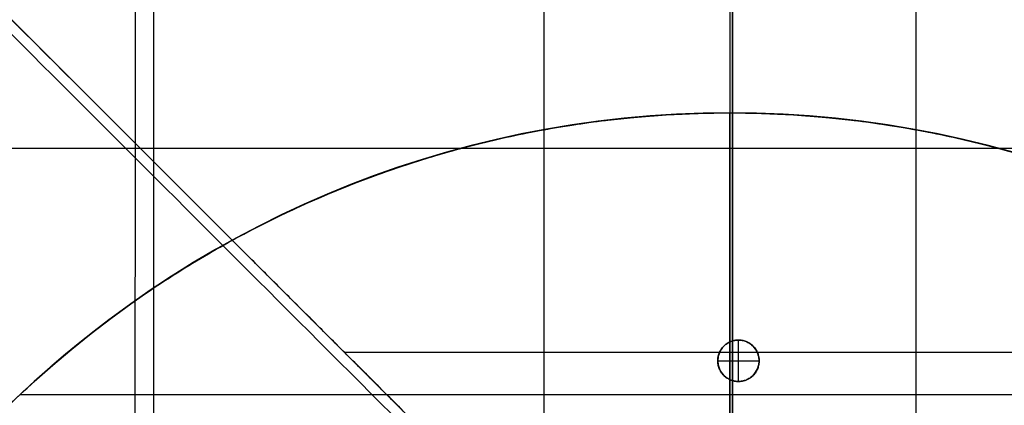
# Model space of a CAD drawing. Header units: millimetres. Extents: x -346 to 346, y -260 to 459.
# Tile 22 of 33: x -34 to 13, y 182 to 201. Entities that reach past the tile are written whole.
import ezdxf

# ---------------------------------------------------------------- set-up
doc = ezdxf.new("R2010")
doc.units = ezdxf.units.MM
doc.layers.add('Layer 01', color=7, linetype='Continuous', true_color=0x000000)

# ---------------------------------------------------------------- blocks, each defined once
blk = doc.blocks.new('Note Lounge Chairs v8')
at = {"layer": 'Layer 01', "color": 254, "true_color": 0xcad1ee}
for points, knots in [([(-28.33514949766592, 389.5915540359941, -139.6460977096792), (-28.29534685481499, 388.3307486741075, -130.5623176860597), (-28.15184013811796, 386.0154542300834, -111.7104710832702), (-27.99704883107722, 383.8904964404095, -92.98433142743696), (-27.94596159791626, 382.8200277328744, -84.02625835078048), (-27.84378713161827, 380.6790903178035, -66.11011219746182), (-27.84684634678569, 378.5061936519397, -49.81395304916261), (-27.84990553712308, 376.3209416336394, -33.15906477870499), (-27.85143513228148, 375.228315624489, -24.8316206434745), (-27.85449431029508, 373.0368859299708, -7.997367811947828), (-27.85755350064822, 370.8280269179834, 9.089648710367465), (-27.8590831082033, 369.7179715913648, 17.66985653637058)], [0, 0, 0, 0, 1, 2, 2, 2, 3, 3, 3, 4, 5, 5, 5, 5]), ([(-9.32641322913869, 388.8495412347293, -140.0219926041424), (-9.298199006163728, 387.5781967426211, -130.9214047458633), (-9.19731741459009, 385.2418953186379, -112.0364028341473), (-9.088585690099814, 383.0958359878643, -93.18377732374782), (-9.05252133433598, 382.0147335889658, -84.11556586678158), (-8.98039262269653, 379.852528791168, -65.97914295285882), (-8.981469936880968, 377.658033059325, -49.27512523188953), (-8.98254724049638, 375.4514478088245, -32.39953196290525), (-8.983085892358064, 374.3481551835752, -23.96173532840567), (-8.984163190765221, 372.1355251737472, -7.000354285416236), (-8.985240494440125, 369.9046021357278, 10.12671370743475), (-8.985779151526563, 368.7830164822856, 18.73019729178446)], [0, 0, 0, 0, 1, 2, 2, 2, 3, 3, 3, 4, 5, 5, 5, 5]), ([(9.327027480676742, 388.8495412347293, -140.0219926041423), (9.29881325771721, 387.5781967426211, -130.9214047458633), (9.197931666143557, 385.2418953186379, -112.0364028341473), (9.089199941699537, 383.0958359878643, -93.18377732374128), (9.053135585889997, 382.0147335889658, -84.1155658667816), (8.981006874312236, 379.852528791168, -65.97914295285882), (8.982084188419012, 377.658033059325, -49.27512523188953), (8.983161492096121, 375.4514478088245, -32.39953196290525), (8.983700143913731, 374.3481551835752, -23.96173532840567), (8.984777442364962, 372.1355251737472, -7.000354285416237), (8.985854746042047, 369.9046021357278, 10.12671370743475), (8.986393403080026, 368.7830164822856, 18.73019729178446)], [0, 0, 0, 0, 1, 2, 2, 2, 3, 3, 3, 4, 5, 5, 5, 5]), ([(0.0003071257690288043, 388.5927680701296, -140.1761372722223), (0.0003071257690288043, 387.317679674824, -131.0709943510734), (0.0003071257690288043, 384.9739150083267, -112.177040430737), (0.0003071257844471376, 382.8203587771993, -93.28047544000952), (0.0003071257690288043, 381.735478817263, -84.17272144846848), (0.0003071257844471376, 379.56571889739, -65.957213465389), (0.0003071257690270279, 377.363551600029, -49.10381949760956), (0.0003071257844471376, 375.1494053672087, -32.14910353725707), (0.0003071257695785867, 374.0423322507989, -23.6717455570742), (0.0003071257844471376, 371.8221965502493, -6.66636860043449), (0.000307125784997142, 369.583458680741, 10.47194524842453), (0.00030712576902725, 368.45778339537, 19.0822401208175)], [0, 0, 0, 0, 1, 2, 2, 2, 3, 3, 3, 4, 5, 5, 5, 5]), ([(-28.87796055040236, 310.9562583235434, -256.3965556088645), (-28.88664435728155, 309.953350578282, -252.2976158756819), (-28.90797299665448, 307.9274228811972, -244.0577226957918), (-28.94900431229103, 304.8391578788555, -231.6140576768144), (-28.99622926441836, 301.7124825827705, -219.1287833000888), (-29.04680313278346, 298.5583601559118, -206.6441154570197), (-29.0978811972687, 295.3877537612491, -194.202270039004), (-29.13712344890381, 292.2891788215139, -181.6529176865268), (-29.15218987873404, 289.3511507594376, -168.845729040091), (-29.1235906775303, 285.7658630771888, -151.225256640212), (-28.96570207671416, 282.1281977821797, -127.803428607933), (-28.82686681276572, 279.6522154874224, -109.1314688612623), (-28.78375754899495, 278.4062474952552, -100.2005703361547), (-28.6975390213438, 275.91431151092, -82.33877328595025), (-28.71655396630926, 273.3904681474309, -66.09730162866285), (-28.73556899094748, 270.8530595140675, -49.4892081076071), (-28.7450765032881, 269.584355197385, -41.18516134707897), (-28.76409156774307, 267.0401639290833, -24.3937568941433), (-28.78786034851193, 263.8389634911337, -3.093930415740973), (-28.80687525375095, 261.2630234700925, 14.04364946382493), (-28.81878808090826, 259.4033377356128, 26.97021096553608), (-28.82600426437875, 257.6956803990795, 39.99466630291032), (-28.82617551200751, 256.2198105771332, 53.14153271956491), (-28.81695353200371, 255.0554873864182, 66.43532745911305), (-28.79482924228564, 254.2496322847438, 79.84710408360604), (-28.75629356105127, 253.8491667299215, 93.34791615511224), (-28.71732279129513, 253.8837303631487, 102.3885168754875), (-28.6939324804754, 253.9842175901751, 106.9140076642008)], [-5.733191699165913e-13, -5.733191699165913e-13, -5.733191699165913e-13, -5.733191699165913e-13, 14.21898349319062, 28.43796698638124, 42.65695047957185, 56.87593397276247, 71.09491746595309, 85.31390095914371, 99.53288445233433, 113.7518679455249, 142.1898349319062, 170.6278019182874, 170.6278019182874, 170.6278019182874, 199.0657689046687, 199.0657689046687, 199.0657689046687, 227.5037358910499, 255.9417028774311, 270.1606863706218, 284.3796698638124, 298.598653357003, 312.8176368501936, 327.0366203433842, 341.2556038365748, 355.4745873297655, 369.6935708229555, 369.6935708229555, 369.6935708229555, 369.6935708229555])]:
    blk.add_open_spline(points, degree=3, knots=knots, dxfattribs=at)
blk = doc.blocks.new('Note seat carrier v4')
at = {"layer": 'Layer 01', "color": 253, "true_color": 0xa0a0a0}
for p, q in [((1750.00729440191, 205.380242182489, 245.593688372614), (1750.00729440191, 156.1432659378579, 238.471280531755)), ((1750.00729440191, 143.8810888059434, 241.7495293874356), (1750.00729440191, 204.664414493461, 250.5421821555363)), ((1825.00729440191, 179.8383585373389, 241.898910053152), (1675.00729440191, 179.8383585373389, 241.898910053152))]:
    blk.add_line(p, q, dxfattribs=at)
blk = doc.blocks.new('Note Lounge Wooden Base v14')
at = {"layer": 'Layer 01', "color": 18, "true_color": 0x000000}
for p, q in [((278.2465183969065, -112.3351602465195, -101.3623752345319), (-258.4475285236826, 424.3588866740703, -101.3623752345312)), ((-3.552713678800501e-15, 171.612368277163, 87.88762476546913), (-3.552713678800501e-15, 196.112368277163, 87.88762476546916)), ((3.002043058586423e-13, 165.911358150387, -141.112375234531), (3.002043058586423e-13, 196.1123682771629, -141.1123752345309)), ((3.520637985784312e-13, 196.112368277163, -141.1123752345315), (3.85434919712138e-12, 196.112368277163, 87.88762476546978)), ((3.552713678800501e-15, 196.112368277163, 89.99999999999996), (3.552713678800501e-15, 172.612368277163, 89.99999999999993)), ((0, 196.1123682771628, 120.9809021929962), (0, 185.0368940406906, 119.3787720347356)), ((-4.888869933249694e-15, 196.112368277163, 89.99999999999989), (-5.195454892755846e-14, 196.112368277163, 120.9809021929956)), ((3.11750625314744e-13, 165.9113581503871, -101.1123752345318), (-24.04163056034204, 189.9529887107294, -101.1123752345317)), ((0.417638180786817, 185.12828061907, 119.3919916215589), (0.417638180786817, 185.12828061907, 109.3919916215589)), ((0.417638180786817, 183.12828061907, 109.1026802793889), (0.417638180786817, 185.12828061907, 109.3919916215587)), ((18.61287527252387, 184.5242334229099, -141.1123752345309), (-18.61287527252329, 184.5242334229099, -141.1123752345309)), ((-0.5823618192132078, 184.1282806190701, 119.247335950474), (-0.5823618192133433, 184.1282806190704, 109.247335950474)), ((-0.582361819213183, 184.12828061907, 109.2473359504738), (1.417638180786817, 184.12828061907, 109.2473359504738)), ((1.417638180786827, 184.12828061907, 119.247335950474), (1.417638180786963, 184.1282806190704, 109.247335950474)), ((0, 183.2196671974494, 119.1158998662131), (0, 172.6123682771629, 117.5814939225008)), ((0.417638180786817, 183.12828061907, 119.1026802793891), (0.417638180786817, 183.1282806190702, 109.1026802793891)), ((34.31303230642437, 182.4801536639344, 119.0089250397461), (-34.31303230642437, 182.4801536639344, 119.0089250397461))]:
    blk.add_line(p, q, dxfattribs=at)
at = {"layer": 'Layer 01', "color": 18, "true_color": 0x000000, "extrusion": (0, 0, -1)}
for centre, radius in [((0, 146.112368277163, -87.8876247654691), 50), ((0, 146.112368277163, -89.9999999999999), 50), ((-0.417638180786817, 184.1282806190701, -114.2473359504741), 1.000000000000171)]:
    blk.add_circle(centre, radius, dxfattribs=at)
at = {"layer": 'Layer 01', "color": 18, "true_color": 0x000000}
for centre, radius in [((1.95427674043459e-12, 146.112368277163, -26.61237523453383), 49.99999999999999), ((0, 146.112368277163, 105.4904510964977), 50)]:
    blk.add_circle(centre, radius, dxfattribs=at)
at = {"layer": 'Layer 01', "color": 18, "true_color": 0x000000, "extrusion": (0, 0, -1)}
blk.add_arc((-3.019806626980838e-13, 146.1123682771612, 141.1123752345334), 50.00000000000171, 61.26020470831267, 118.7397952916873, dxfattribs=at)
at = {"layer": 'Layer 01', "color": 18, "true_color": 0x000000}
blk.add_arc((-2.380318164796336e-13, 146.1123682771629, -61.1123752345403), 50.00000000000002, 118.7397952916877, 151.2602047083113, dxfattribs=at)
for points in [[(-258.801081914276, 424.005333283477, -61.1123752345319), (-131.8826411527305, 297.086892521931, -61.1123752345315), (-4.964200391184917, 170.168451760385, -61.1123752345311)], [(278.246518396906, -112.33516024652, -141.112375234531), (9.899494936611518, 156.011863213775, -141.1123752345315), (-258.447528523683, 424.35888667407, -141.112375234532)], [(-4.372950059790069, 170.284308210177, -61.6123752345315), (-131.4102392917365, 297.3215974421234, -61.6123752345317), (-258.447528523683, 424.35888667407, -61.6123752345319)], [(258.4475285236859, 424.358886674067, -141.11237523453), (129.2237642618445, 295.135122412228, -141.1123752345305), (3.10862446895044e-12, 165.911358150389, -141.112375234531)], [(258.447528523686, 424.358886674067, -61.6123752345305), (131.431211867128, 297.3425700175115, -61.61237523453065), (4.41489521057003, 170.326253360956, -61.61237523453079)], [(5.011037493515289, 170.215288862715, -61.1123752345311), (131.9060597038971, 297.1103110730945, -61.1123752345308), (258.801081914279, 424.005333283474, -61.1123752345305)], [(-24.3606692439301, 150.67404764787, -61.6123752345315), (-151.3035938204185, 277.6169722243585, -61.6123752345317), (-278.246518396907, 404.559896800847, -61.6123752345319)], [(-278.246518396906, 404.559896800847, -141.112375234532), (-9.899494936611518, 136.212873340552, -141.1123752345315), (258.447528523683, -132.134150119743, -141.112375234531)], [(-24.2352235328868, 151.255708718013, -61.1123752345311), (-151.0640942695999, 278.0845794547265, -61.1123752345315), (-277.892965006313, 404.91345019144, -61.1123752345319)], [(-5.171171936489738, 171.082530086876, -61.1123752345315), (-14.60640124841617, 180.5177593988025, -61.11237523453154), (-24.0416305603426, 189.952988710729, -61.11237523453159)], [(2.48689957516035e-13, 165.911358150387, -141.112375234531), (-12.02081528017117, 177.932173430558, -141.1123752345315), (-24.0416305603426, 189.952988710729, -141.112375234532)], [(-24.0416305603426, 189.952988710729, -141.112375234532), (-24.0416305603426, 189.952988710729, -101.1123752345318), (-24.0416305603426, 189.952988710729, -61.11237523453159)], [(24.0416305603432, 189.952988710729, -141.112375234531), (12.02081528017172, 177.932173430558, -141.112375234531), (2.48689957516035e-13, 165.911358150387, -141.112375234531)], [(24.0416305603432, 189.952988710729, -61.11237523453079), (14.60640124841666, 180.5177593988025, -61.11237523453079), (5.17117193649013, 171.082530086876, -61.11237523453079)]]:
    blk.add_open_spline(points, degree=2, dxfattribs=at)
for points, weights, knots in [([(-44.53194158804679, 168.8479390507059, 117.036947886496), (-30.61221704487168, 196.1123682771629, 120.9809021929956), (0, 196.1123682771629, 120.9809021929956), (30.61221704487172, 196.1123682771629, 120.9809021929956), (44.53194158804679, 168.8479390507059, 117.036947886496)], [0.8748533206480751, 0.7977026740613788, 1, 0.7977026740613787, 0.8748533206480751], [-122.9549000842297, -122.9549000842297, -122.9549000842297, -61.47745004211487, -61.47745004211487, 0, 0, 0]), ([(0.417638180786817, 185.12828061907, 109.3919916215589), (-0.582361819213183, 185.12828061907, 109.3919916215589), (-0.582361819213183, 184.12828061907, 109.247335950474), (-0.582361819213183, 183.12828061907, 109.1026802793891), (0.417638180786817, 183.12828061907, 109.1026802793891), (1.417638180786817, 183.12828061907, 109.1026802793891), (1.417638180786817, 184.12828061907, 109.247335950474), (1.417638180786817, 185.12828061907, 109.3919916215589), (0.417638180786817, 185.12828061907, 109.3919916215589)], [1, 0.7071067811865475, 1, 0.7071067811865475, 1, 0.7071067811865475, 1, 0.7071067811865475, 1], [0, 0, 0, 2.010408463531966, 2.010408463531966, 4.02081692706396, 4.02081692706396, 6.031225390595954, 6.031225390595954, 8.04163385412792, 8.04163385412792, 8.04163385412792]), ([(0.417638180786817, 185.12828061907, 119.3919916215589), (1.417638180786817, 185.12828061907, 119.3919916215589), (1.417638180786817, 184.12828061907, 119.247335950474), (1.417638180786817, 183.12828061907, 119.1026802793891), (0.417638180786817, 183.12828061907, 119.1026802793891), (-0.582361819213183, 183.12828061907, 119.1026802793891), (-0.582361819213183, 184.12828061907, 119.247335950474), (-0.582361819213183, 185.12828061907, 119.3919916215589), (0.417638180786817, 185.12828061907, 119.3919916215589)], [1, 0.7071067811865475, 1, 0.7071067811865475, 1, 0.7071067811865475, 1, 0.7071067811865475, 1], [0, 0, 0, 2.010408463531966, 2.010408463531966, 4.02081692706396, 4.02081692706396, 6.031225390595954, 6.031225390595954, 8.04163385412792, 8.04163385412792, 8.04163385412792])]:
    blk.add_rational_spline(points, weights, degree=2, knots=knots, dxfattribs=at)
at = {"layer": 'Layer 01'}
blk.add_blockref('Note seat carrier v4', (-1749.86885352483, 14.551464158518, -121.167183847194), dxfattribs=at)
at = {"layer": 'Layer 01', "extrusion": (0, -1, -1.17486603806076e-15)}
blk.add_blockref('Note Lounge Chairs v8', (0, -146.1123752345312, -146.1123682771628), dxfattribs=at)

msp = doc.modelspace()

# ---------------------------------------------------------------- block references
at = {"layer": 'Layer 01'}
msp.add_blockref('Note Lounge Wooden Base v14', (0, 0), dxfattribs=at)

doc.saveas('drawing.dxf')
